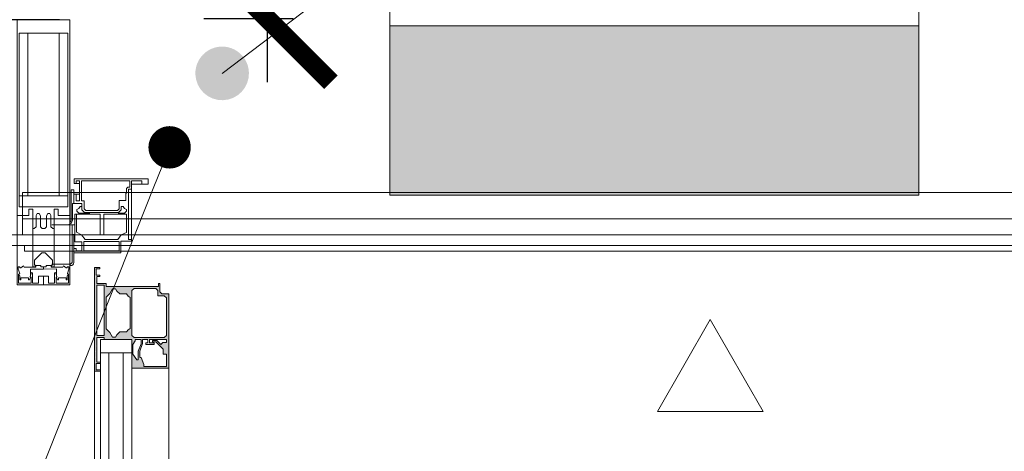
# Model space of a CAD drawing. Header units: millimetres. Extents: x -173851 to 481338, y -267897 to -21875.
# Tile 66 of 126: x -10592 to -9661, y -106247 to -105840. Entities that reach past the tile are written whole.
import ezdxf
from ezdxf import colors
from ezdxf.entities.mleader import LeaderData, LeaderLine
from ezdxf.math import Vec2, Vec3

# ---------------------------------------------------------------- set-up
doc = ezdxf.new("R2010")
doc.units = ezdxf.units.MM
doc.linetypes.add('-D1-02х01', pattern=[3, 2, -1])
doc.linetypes.add('ADSK_Скрыто', pattern=[6, 3, -3])
doc.layers.get('Defpoints').update_dxf_attribs({"color": 31})
doc.layers.add('_Скрыто_', color=7, linetype='ADSK_Скрыто', lineweight=5, plot=False)
for name, color, linetype, lineweight in [('dim_light', 12, 'Continuous', 9), ('dim_pot', 183, 'Continuous', 9), ('EOM', 1, 'Continuous', 5), ('Opening Swing', 7, '-D1-02х01', 5), ('Panel', 7, 'Continuous', 5), ('Smart-blocks', 1, 'Continuous', 25), ('Воздуховоды', 7, 'Continuous', 18), ('Воздухораспределители', 7, 'Continuous', 18), ('Импосты витража', 7, 'Continuous', 5), ('Панели витража', 7, 'Continuous', 5), ('Сводный потолок_инженерия', 7, 'Continuous', 18), ('Элементы узлов', 7, 'Continuous', 5)]:
    doc.layers.add(name, color=color, linetype=linetype, lineweight=lineweight)
doc.layers.add('EOM vinoski', color=7, linetype='Continuous', lineweight=5, true_color=0x241b00)
doc.styles.add('fl_iso paper', font='isocpeur.ttf', dxfattribs={"width": 0.8, "oblique": 10})
doc.dimstyles.new('In tre 1_75', dxfattribs={"dimtxt": 220, "dimasz": 120, "dimexe": 60, "dimexo": 10, "dimgap": 50, "dimtad": 1, "dimdec": 0, "dimrnd": 5, "dimzin": 0, "dimdsep": 46, "dimtxsty": 'fl_iso paper', "dimblk": 'ARCHTICK', "dimcen": 0, "dimdle": 60, "dimadec": 0, "dimazin": 0, "dimtfac": 1, "dimtdec": 0, "dimtofl": 0, "dimtmove": 1, "dimatfit": 1, "dimfxl": 1, "dimtfill": 1, "dimtolj": 1, "dimtzin": 0, "dimarcsym": 1})

# ---------------------------------------------------------------- blocks, each defined once
blk = doc.blocks.new('_DOT')
at = {"color": 0, "linetype": 'ByBlock'}
blk.add_line((-0.5, 0), (-1, 0), dxfattribs=at)
at = {"color": 0, "linetype": 'ByBlock', "const_width": 0.5}
blk.add_lwpolyline([(-0.25, 0, 1), (0.25, 0, 1)], format="xyb", close=True, dxfattribs=at)
blk = doc.blocks.new('_ArchTick')
at = {"color": 0, "linetype": 'ByBlock', "lineweight": 9, "const_width": 0.15}
blk.add_lwpolyline([(-0.5, -0.5), (0.5, 0.5)], dxfattribs=at)
blk = doc.blocks.new('*D690')
at = {"layer": 'Defpoints', "color": 0, "linetype": 'ByBlock', "transparency": 16777216}
for p in [(-10357.64, -98089.59), (-10234.56, -98089.59), (-10323.44, -105838.79)]:
    blk.add_point(p, dxfattribs=at)
at = {"layer": 'dim_pot', "color": 0, "linetype": 'ByBlock', "lineweight": -2, "transparency": 16777216}
for p, q in [((-10357.64, -105898.79), (-10357.64, -98029.59)), ((-10244.56, -98089.59), (-10417.64, -98089.59)), ((-10333.44, -105838.79), (-10417.64, -105838.79))]:
    blk.add_line(p, q, dxfattribs=at)
at = {"layer": 'dim_pot', "color": 0, "linetype": 'ByBlock', "lineweight": -2, "transparency": 16777216, "xscale": 120, "yscale": 120, "zscale": 120}
for p, rotation in [((-10357.64, -98089.59), 90), ((-10357.64, -105838.79), 270)]:
    blk.add_blockref('_ArchTick', p, dxfattribs=dict(at, rotation=rotation))
at = {"layer": 'dim_pot', "color": 0, "linetype": 'ByBlock', "transparency": 16777216, "insert": (-10517.64, -101964.19), "char_height": 220, "attachment_point": 5, "rotation": 90, "style": 'fl_iso paper', "bg_fill": 3, "box_fill_scale": 1.1, "bg_fill_color": 256, "bg_fill_true_color": 13158600, "bg_fill_transparency": 0}
blk.add_mtext('\\A1;7750', dxfattribs=at)
blk = doc.blocks.new('*D769')
at = {"layer": 'Defpoints', "color": 0, "linetype": 'ByBlock', "transparency": 16777216}
for p in [(-10850.67, -101809.59), (-11483.13, -105839.85), (-10544.19, -105839.85)]:
    blk.add_point(p, dxfattribs=at)
at = {"layer": 'dim_light', "color": 0, "linetype": 'ByBlock', "lineweight": -2, "transparency": 16777216}
for p, q in [((-11483.13, -101749.59), (-11483.13, -105899.85)), ((-10860.67, -101809.59), (-11543.13, -101809.59)), ((-10554.19, -105839.85), (-11543.13, -105839.85))]:
    blk.add_line(p, q, dxfattribs=at)
at = {"layer": 'dim_light', "color": 0, "linetype": 'ByBlock', "lineweight": -2, "transparency": 16777216, "xscale": 120, "yscale": 120, "zscale": 120}
for p, rotation in [((-11483.13, -101809.59), 90), ((-11483.13, -105839.85), 270)]:
    blk.add_blockref('_ArchTick', p, dxfattribs=dict(at, rotation=rotation))
at = {"layer": 'dim_light', "color": 0, "linetype": 'ByBlock', "transparency": 16777216, "insert": (-11643.13, -103824.72), "char_height": 220, "attachment_point": 5, "rotation": 90, "style": 'fl_iso paper', "bg_fill": 3, "box_fill_scale": 1.1, "bg_fill_color": 256, "bg_fill_true_color": 13158600, "bg_fill_transparency": 0}
blk.add_mtext('\\A1;4030', dxfattribs=at)
blk = doc.blocks.new('Реш_Типовая_Вытяжка - Решетка Вытяжная-12472168-План вент_ 3 Корп_ 1 Эт_в осях 5_1_0-13_1_0')
at = {"layer": '_Скрыто_', "color": 1, "true_color": 0xff0000}
blk.add_line((-648, -15.51), (-648, -15.44), dxfattribs=at)
at = {"layer": 'Воздухораспределители', "color": 1, "true_color": 0xff0000}
for p, q in [((-650, 15), (650, 15)), ((-650, 15), (-650, 0)), ((-675, 0), (675, 0)), ((675, -10), (-675, -10)), ((-648, -15.36), (-648, -10)), ((-648, -15.51), (-648, -15.36)), ((-648, -15.36), (648, -15.36)), ((-648, -15.51), (648, -15.51)), ((0, -80), (-50, -166.54)), ((50, -166.54), (0, -80)), ((-50, -166.54), (50, -166.54))]:
    blk.add_line(p, q, dxfattribs=at)
blk = doc.blocks.new('A$C2f9d5261')
at = {"layer": 'Воздуховоды', "color": 1, "true_color": 0xff0000}
for p, q in [((380, -162.98), (1680, -162.98)), ((380, -202.98), (380, -162.98))]:
    blk.add_line(p, q, dxfattribs=at)
at = {"layer": '_Скрыто_', "color": 1, "true_color": 0xff0000}
blk.add_blockref('Реш_Типовая_Вытяжка - Решетка Вытяжная-12472168-План вент_ 3 Корп_ 1 Эт_в осях 5_1_0-13_1_0', (1030, -202.98), dxfattribs=at)
blk = doc.blocks.new('A$Cb248e750')
at = {"layer": 'Smart-blocks', "lineweight": -2, "true_color": 0x40ff00}
blk.add_hatch(color=80, dxfattribs=at).paths.add_polyline_path([(702.04, -6.74), (1202.04, -6.74), (1202.04, -166.68), (702.04, -166.68)])
at = {"layer": 'Smart-blocks', "color": 80, "lineweight": -2, "ltscale": 100, "true_color": 0x40ff00}
blk.add_lwpolyline([(702.04, 333.32), (1202.04, 333.32), (1202.04, -166.68), (702.04, -166.68)], close=True, dxfattribs=at)
blk.add_lwpolyline([(702.04, 333.32), (1202.04, 333.32), (1202.04, -166.68), (702.04, -166.68)], close=True, dxfattribs=at)
blk.add_lwpolyline([(702.04, -6.74), (1202.04, -6.74)], dxfattribs=at)
blk = doc.blocks.new('*U145')
at = {"layer": 'EOM'}
blk.add_hatch(color=0, dxfattribs=at).paths.add_polyline_path([(-16.37, -4.12, 1), (16.37, 4.12, 1)])
at = {"layer": 'EOM', "color": 0}
blk.add_line((294.03, -116.14), (0, 0), dxfattribs=at)
at = {"layer": 'EOM', "color": 0, "ltscale": 100}
blk.add_solid([(294.03, -116.14), (196.21, -101.73), (213.42, -58.88)], dxfattribs=at)
blk = doc.blocks.new('A_PAN_DOR_Структурные - EXT_3_Double_Витраж-4935109-50_AS_Plan_L01_Маркировочный - зависимый 4')
at = {"layer": 'Элементы узлов', "true_color": 0xebebeb}
h = blk.add_hatch(color=7, dxfattribs=at)
h.paths.add_polyline_path([(632.85, 51.77), (632.85, 55.68), (635.53, 62.67), (635.53, 70.87), (634.13, 68.69), (634.13, 62.74), (631.39, 55.6), (631.39, 51.77)])
h.paths.add_polyline_path([(639.4, 49.97), (641.4, 47.97), (641.4, 5.57), (639.4, 3.57), (619, 3.57), (617, 5.57), (617, 10.57), (610.9, 10.57), (608.9, 12.57), (608.9, 47.97), (610.9, 49.97)])
h.paths.add_polyline_path([(641.7, 51.77), (632.85, 51.77), (639.4, 49.97), (624.77, 51.77), (608.9, 51.77), (608.9, 54.67), (612.35, 54.67), (614.23, 56.55), (618, 52.77), (618.78, 53.99), (612.03, 60.74), (612.03, 65.56), (608.9, 65.56), (608.9, 77.27), (630.2, 77.27), (630.2, 75.32), (632.88, 68.69), (636.86, 70.87), (640.64, 65.49), (640.64, 56.56), (638.55, 52.93)])
h.paths.add_polyline_path([(674.7, 49.77), (667.7, 49.77), (667.7, 51.77), (641.7, 51.77), (641.7, 78.77), (606.7, 78.77), (606.7, 8.77), (613.2, 8.77), (615.2, 6.77), (615.2, -1.23), (616.49, 1.77), (665.7, 1.77), (665.7, -1.23), (674.7, -1.23), (674.7, 0.57), (667.7, 0.57), (667.7, 47.97), (674.7, 47.97)])
h.paths.add_polyline_path([(676.7, 81.77), (671.2, 81.77), (675.2, 80.47), (674.7, 49.77)])
h.paths.add_polyline_path([(676.7, -16.23), (675.2, -8.93), (675.2, -14.93), (671.69, -16.23)])
h.paths.add_polyline_path([(676.7, 81.77), (674.7, 47.97), (674.7, 0.57), (676.7, -16.23)])
h.paths.add_polyline_path([(628.44, 56.51), (620.33, 56.51), (620.33, 55.03), (624.77, 55.03)])
h.paths.add_polyline_path([(659.78, 49.45), (662.27, 45.19), (665.7, 41.66), (665.7, 11.77), (662.27, 8.23), (659.78, 3.97), (656.88, 3.97), (652.92, 8.78), (646.49, 8.78), (643.2, 12.07), (643.2, 41.35), (646.49, 44.64), (652.92, 44.64), (656.88, 49.45)])
at = {"layer": 'Opening Swing'}
blk.add_arc((649, -18), 1001.8, 87.72885, 180, dxfattribs=at)
at = {"layer": 'Panel'}
for p, q in [((696.5, -21), (696.5, -30)), ((699.5, -19.5), (698, -21)), ((698, -21), (698, -56.5)), ((717, -19.5), (699.5, -19.5)), ((696.5, -30), (652, -30)), ((652, -30), (652, -41)), ((653.44, -40.8), (653.44, -32)), ((653.44, -32), (687.04, -32)), ((687.04, -32), (687.04, -40.8)), ((688.84, -31.93), (694.22, -31.93)), ((688.84, -40.52), (688.84, -31.93)), ((694.22, -31.93), (694.22, -34.3)), ((694.22, -34.3), (696.5, -34.3)), ((696.5, -30), (696.5, -47.41)), ((652, -41), (642, -41)), ((642, -41), (642, -95)), ((644.74, -42.5), (642, -42.5)), ((644.74, -90.2), (644.74, -42.5)), ((654.74, -42.5), (651.73, -46.96)), ((687.04, -40.8), (653.44, -40.8)), ((685.54, -42.5), (654.74, -42.5)), ((689.04, -46.96), (685.54, -42.5)), ((695.54, -40.52), (688.84, -40.52)), ((695.54, -40.52), (695.54, -56.5)), ((651.73, -46.96), (646.63, -49.36)), ((646.63, -49.36), (646.63, -66.6)), ((668, -46.96), (651.73, -46.96)), ((668, -66.6), (668, -46.96)), ((689.04, -46.96), (671.61, -46.96)), ((671.61, -66.69), (671.61, -46.96)), ((693.75, -49.46), (689.04, -46.96)), ((693.75, -66.69), (693.75, -49.46)), ((698, -47.41), (695.54, -47.41)), ((695.54, -56.5), (695.54, -66.69)), ((717, -56.5), (695.54, -56.5)), ((698.82, -57.82), (697.5, -61)), ((697.5, -76.5), (697.5, -61)), ((698.82, -57.82), (702, -56.5)), ((699, -89.5), (699, -61)), ((646.61, -69.37), (648.49, -67.5)), ((646.61, -70.85), (646.61, -69.37)), ((648.55, -71.76), (646.61, -70.85)), ((646.63, -66.6), (668, -66.6)), ((648.49, -67.5), (654.1, -67.5)), ((649.73, -73.8), (648.55, -71.76)), ((651.6, -73.8), (649.73, -73.8)), ((654.1, -68.1), (651.6, -70.6)), ((651.6, -70.6), (651.6, -73.8)), ((655.17, -70), (653.54, -71.63)), ((653.54, -71.63), (653.54, -79.5)), ((654.1, -66.6), (654.1, -68.1)), ((654.1, -68.1), (681.61, -68.1)), ((685.11, -70), (655.17, -70)), ((681.61, -66.69), (671.61, -66.69)), ((681.61, -66.69), (695.54, -66.69)), ((681.61, -68.1), (681.61, -66.69)), ((691.75, -67.5), (681.61, -67.5)), ((681.61, -68.1), (686.14, -68.1)), ((685.11, -70), (686.74, -71.63)), ((686.14, -68.1), (688.64, -70.6)), ((686.74, -79.2), (686.74, -71.63)), ((688.64, -70.6), (688.64, -73.8)), ((688.64, -73.8), (688.64, -76.5)), ((688.64, -73.8), (690.51, -73.8)), ((690.51, -73.8), (691.69, -71.76)), ((691.69, -71.76), (693.63, -70.85)), ((693.63, -69.37), (691.75, -67.5)), ((693.63, -70.85), (693.63, -69.37)), ((647.24, -79.5), (647.24, -86)), ((647.24, -79.5), (653.54, -79.5)), ((689.04, -79.2), (686.74, -79.2)), ((688.64, -76.5), (697.5, -76.5)), ((689.04, -97.98), (689.04, -79.2)), ((691, -79.27), (694.04, -79.27)), ((691, -85.5), (691, -79.27)), ((694.04, -85.5), (694.04, -79.27)), ((696.5, -85.5), (696.5, -76.5)), ((644.74, -90.2), (642, -90.2)), ((643.45, -91.88), (643.45, -97.98)), ((645.22, -91.88), (643.45, -91.88)), ((646.44, -90.66), (645.22, -91.88)), ((647.24, -86), (646.44, -86.8)), ((646.44, -86.8), (646.44, -90.66)), ((691, -95.5), (691, -85.5)), ((691, -85.5), (696.5, -85.5)), ((696.5, -85.5), (696.5, -89.5)), ((696.5, -89.5), (699, -89.5)), ((642, -95), (626, -95)), ((626, -95), (626, -100)), ((626, -100), (696, -100)), ((632, -98), (632, -95)), ((642, -98), (632, -98)), ((642, -95), (642, -98)), ((643.45, -97.98), (689.04, -97.98)), ((691, -95.5), (691, -97.98)), ((696, -95.5), (691, -95.5)), ((694.04, -97.98), (691, -97.98)), ((694.04, -95.5), (694.04, -97.98)), ((696, -100), (696, -95.5))]:
    blk.add_line(p, q, dxfattribs=at)
for centre, start in [((699.5, -21), 90), ((702, -61), 135)]:
    blk.add_arc(centre, 3, start, 180, dxfattribs=at)
at = {"layer": 'Элементы узлов'}
for p, q in [((641.7, 898.77), (641.7, 64.27)), ((649.7, 64.27), (649.7, 898.77)), ((663.2, 898.77), (663.2, 64.27)), ((671.2, 64.27), (671.2, 898.77)), ((606.7, 887.77), (606.7, 78.77)), ((641.7, 78.77), (641.7, 887.77)), ((671.2, 884.77), (671.2, 81.77)), ((676.7, 81.77), (676.7, 884.77)), ((641.7, 78.77), (606.7, 78.77)), ((606.7, 78.77), (606.7, 8.77)), ((608.9, 65.56), (608.9, 77.27)), ((608.9, 77.27), (630.2, 77.27)), ((630.2, 77.27), (630.2, 75.32)), ((630.2, 75.32), (632.88, 68.69)), ((641.7, 51.77), (641.7, 78.77)), ((676.7, 81.77), (671.2, 81.77)), ((671.2, 81.77), (671.2, 80.47)), ((671.2, 64.27), (671.2, 80.47)), ((671.2, 80.47), (675.2, 80.47)), ((675.2, 74.47), (671.2, 74.47)), ((671.2, 74.47), (671.2, 73.13)), ((675.2, 80.47), (675.2, 74.47)), ((676.7, -16.23), (676.7, 81.77)), ((612.03, 65.56), (608.9, 65.56)), ((612.03, 60.74), (612.03, 65.56)), ((632.88, 68.69), (634.13, 68.69)), ((634.13, 68.69), (634.13, 62.74)), ((635.53, 62.67), (635.53, 70.87)), ((635.53, 70.87), (636.86, 70.87)), ((636.86, 70.87), (640.64, 65.49)), ((640.64, 65.49), (640.64, 56.56)), ((671.2, 73.13), (674.7, 73.13)), ((674.7, 73.13), (674.7, 49.77)), ((618.78, 53.99), (612.03, 60.74)), ((612.35, 54.67), (614.23, 56.55)), ((614.23, 56.55), (618, 52.77)), ((628.44, 56.51), (620.33, 56.51)), ((620.33, 56.51), (620.33, 55.03)), ((628.44, 55.03), (628.44, 56.51)), ((634.13, 62.74), (631.39, 55.6)), ((632.85, 55.68), (635.53, 62.67)), ((640.64, 56.56), (638.55, 52.93)), ((641.7, 64.27), (649.7, 64.27)), ((671.2, 64.27), (641.7, 64.27)), ((641.7, 64.27), (641.7, 51.77)), ((663.2, 64.27), (671.2, 64.27)), ((671.2, 51.77), (671.2, 64.27)), ((608.9, 51.77), (608.9, 54.67)), ((608.9, 54.67), (612.35, 54.67)), ((624.77, 51.77), (608.9, 51.77)), ((608.9, 47.97), (610.9, 49.97)), ((608.9, 12.57), (608.9, 47.97)), ((610.9, 49.97), (639.4, 49.97)), ((618, 52.77), (622.17, 52.77)), ((622.17, 53.99), (618.78, 53.99)), ((620.33, 55.03), (624.77, 55.03)), ((622.17, 52.77), (622.17, 53.99)), ((624.77, 55.03), (624.77, 51.77)), ((626.39, 51.77), (626.39, 55.03)), ((626.39, 55.03), (628.44, 55.03)), ((631.39, 51.77), (626.39, 51.77)), ((631.39, 55.6), (631.39, 51.77)), ((632.85, 51.77), (632.85, 55.68)), ((638.55, 51.77), (632.85, 51.77)), ((638.55, 52.93), (638.55, 51.77)), ((639.4, 49.97), (641.4, 47.97)), ((641.4, 47.97), (641.4, 5.57)), ((641.7, 51.77), (671.2, 51.77)), ((667.7, 51.77), (641.7, 51.77)), ((652.92, 44.64), (655.72, 47.44)), ((655.72, 47.44), (656.88, 49.45)), ((656.88, 49.45), (659.78, 49.45)), ((659.78, 49.45), (662.27, 45.19)), ((667.7, 49.77), (667.7, 51.77)), ((674.7, 49.77), (667.7, 49.77)), ((667.7, 0.57), (667.7, 47.97)), ((667.7, 47.97), (674.7, 47.97)), ((674.7, 47.97), (674.7, 0.57)), ((643.2, 41.35), (645.13, 42.71)), ((643.2, 12.07), (643.2, 41.35)), ((645.13, 42.71), (646.49, 44.64)), ((646.49, 44.64), (652.92, 44.64)), ((662.27, 45.19), (665.7, 41.66)), ((665.7, 41.66), (665.7, 11.77)), ((610.9, 10.57), (608.9, 12.57)), ((617, 10.57), (610.9, 10.57)), ((617, 5.57), (617, 10.57)), ((645.13, 10.71), (643.2, 12.07)), ((646.49, 8.78), (645.13, 10.71)), ((665.7, 11.77), (662.27, 8.23)), ((606.7, 8.77), (613.2, 8.77)), ((613.2, 8.77), (615.2, 6.77)), ((615.2, 6.77), (615.2, -1.23)), ((616.49, -1.23), (616.49, 1.77)), ((616.49, 1.77), (665.7, 1.77)), ((619, 3.57), (617, 5.57)), ((639.4, 3.57), (619, 3.57)), ((641.4, 5.57), (639.4, 3.57)), ((652.92, 8.78), (646.49, 8.78)), ((655.72, 5.98), (652.92, 8.78)), ((656.88, 3.97), (655.72, 5.98)), ((659.78, 3.97), (656.88, 3.97)), ((662.27, 8.23), (659.78, 3.97)), ((665.7, 1.77), (665.7, -1.23)), ((674.7, 0.57), (667.7, 0.57)), ((615.2, -1.23), (616.49, -1.23)), ((665.7, -1.23), (674.7, -1.23)), ((674.7, -7.63), (671.7, -7.63)), ((671.7, -7.63), (671.7, -8.93)), ((671.7, -8.93), (675.2, -8.93)), ((674.7, -1.23), (674.7, -7.63)), ((675.2, -8.93), (675.2, -14.93)), ((675.2, -14.93), (671.69, -14.93)), ((671.69, -14.93), (671.69, -16.23)), ((671.69, -16.23), (676.7, -16.23))]:
    blk.add_line(p, q, dxfattribs=at)
blk = doc.blocks.new('Rectangular Mullion - 50Wx250H-V11-50_AS_Plan_L01_Маркировочный - зависимый 4')
at = {"layer": 'Элементы узлов'}
for p, q in [((-25, 65.25), (-25, 250)), ((-25, 250), (0, 250)), ((25, 250), (0, 250)), ((25, 65.25), (25, 250)), ((-23, 237.3), (0, 237.3)), ((-23, 237.3), (-23, 73.55)), ((-14.9, 83.95), (-14.9, 237.3)), ((23, 237.3), (0, 237.3)), ((14.9, 83.95), (14.9, 237.3)), ((23, 237.3), (23, 73.55)), ((0, 83.95), (-23, 83.95)), ((0, 83.95), (23, 83.95)), ((-14, 65.25), (-25, 65.25)), ((-0.5, 73.55), (-23, 73.55)), ((-14, 71.25), (-14, 65.25)), ((-10, 71.25), (-14, 71.25)), ((-10, 53), (-10, 71.25)), ((-7.04, 65.22), (-5.87, 67.25)), ((-7.04, 65.22), (-7.04, 54.66)), ((-4.13, 67.25), (-5.87, 67.25)), ((-4.13, 67.25), (-2.92, 65.06)), ((0.5, 73.55), (23, 73.55)), ((4.13, 67.25), (2.92, 65.06)), ((4.13, 67.25), (5.87, 67.25)), ((7.04, 65.22), (5.87, 67.25)), ((7.04, 65.22), (7.04, 54.66)), ((10, 71.25), (14, 71.25)), ((10, 53), (10, 71.25)), ((14, 71.25), (14, 65.25)), ((14, 65.25), (25, 65.25)), ((-2.92, 65.06), (-2.92, 54.62)), ((2.92, 65.06), (2.92, 54.62)), ((-8.7, 53), (-10, 53)), ((-10, 53), (-10, 17)), ((-8.7, 53), (-7.04, 54.66)), ((-1.3, 53), (-2.92, 54.62)), ((0, 53), (-1.3, 53)), ((0, 53), (1.3, 53)), ((1.3, 53), (2.92, 54.62)), ((8.7, 53), (7.04, 54.66)), ((8.7, 53), (10, 53)), ((10, 53), (10, 17)), ((-8.5, 22.99), (-1.51, 29.98)), ((-1.51, 29.98), (0, 29.98)), ((1.51, 29.98), (0, 29.98)), ((8.5, 22.99), (1.51, 29.98)), ((-8.5, 18.46), (-8.5, 22.99)), ((8.5, 18.46), (8.5, 22.99)), ((-23.85, 14.57), (-25, 14.23)), ((-25, 0), (-25, 14.23)), ((-22.32, 17), (-23.85, 17)), ((-23.85, 17), (-23.85, 14.57)), ((-22.52, 10.58), (-23.85, 14.57)), ((-22.52, 10.58), (-23.7, 9.89)), ((-23.7, 1.3), (-23.7, 9.89)), ((-23.23, 10.16), (-22.5, 7.97)), ((-22.32, 17), (-22.32, 16.02)), ((-22.32, 16.02), (-21.33, 16.02)), ((-19, 17.65), (-21.33, 16.02)), ((-18.37, 16.6), (-19, 17.65)), ((-7.38, 16.6), (-18.37, 16.6)), ((-12.7, 7.62), (-11.34, 11.4)), ((-12.2, 9.01), (-12.2, 14.8)), ((-12.2, 14.8), (0, 14.8)), ((-10.5, 11.23), (-11.26, 11.4)), ((-10.5, 1.5), (-10.5, 11.23)), ((-10, 17), (-7.5, 17)), ((-7.5, 18.46), (-8.5, 18.46)), ((-7.5, 17), (-7.5, 18.46)), ((-7.38, 18), (-7.38, 16.6)), ((-2.63, 18), (-7.38, 18)), ((-2.63, 18), (-2.63, 16.83)), ((-2.63, 16.83), (0, 16.83)), ((2.63, 16.83), (0, 16.83)), ((0, 14.8), (0, 16.83)), ((0, 14.8), (0, 16.83)), ((12.2, 14.8), (0, 14.8)), ((2.63, 18), (2.63, 16.83)), ((2.63, 18), (7.38, 18)), ((7.38, 18), (7.38, 16.6)), ((7.38, 16.6), (18.37, 16.6)), ((7.5, 18.46), (8.5, 18.46)), ((7.5, 17), (7.5, 18.46)), ((10, 17), (7.5, 17)), ((10.5, 11.23), (11.26, 11.4)), ((10.5, 1.5), (10.5, 11.23)), ((12.7, 7.62), (11.34, 11.4)), ((12.2, 9.01), (12.2, 14.8)), ((18.37, 16.6), (19, 17.65)), ((19, 17.65), (21.33, 16.02)), ((22.32, 16.02), (21.33, 16.02)), ((22.32, 17), (22.32, 16.02)), ((22.32, 17), (23.85, 17)), ((23.23, 10.16), (22.5, 7.97)), ((22.52, 10.58), (23.85, 14.57)), ((22.52, 10.58), (23.7, 9.89)), ((23.7, 1.3), (23.7, 9.89)), ((23.85, 17), (23.85, 14.57)), ((23.85, 14.57), (25, 14.23)), ((25, 0), (25, 14.23)), ((-23.7, 1.3), (-11.8, 1.3)), ((-22.5, 7.97), (-22.5, 4.5)), ((-21.3, 4.5), (-22.5, 4.5)), ((-21.3, 4.5), (-21.3, 6.5)), ((-21.3, 6.5), (-14.2, 6.5)), ((-14.2, 6.5), (-14.2, 4.5)), ((-13.17, 4.5), (-14.2, 4.5)), ((-13.17, 4.5), (-12.2, 7.21)), ((-12.7, 7.62), (-11.8, 6.89)), ((-11.8, 1.3), (-11.8, 6.89)), ((-4.8, 1.5), (-10.5, 1.5)), ((0, 8), (-4.8, 8)), ((-4.8, 1.5), (-4.8, 8)), ((0, 0), (0, 8)), ((0, 8), (4.8, 8)), ((0, 0), (0, 8)), ((4.8, 1.5), (4.8, 8)), ((4.8, 1.5), (10.5, 1.5)), ((12.7, 7.62), (11.8, 6.89)), ((11.8, 1.3), (11.8, 6.89)), ((23.7, 1.3), (11.8, 1.3)), ((13.17, 4.5), (12.2, 7.21)), ((13.17, 4.5), (14.2, 4.5)), ((21.3, 6.5), (14.2, 6.5)), ((14.2, 6.5), (14.2, 4.5)), ((21.3, 4.5), (21.3, 6.5)), ((21.3, 4.5), (22.5, 4.5)), ((22.5, 7.97), (22.5, 4.5)), ((-25, 0), (0, 0)), ((25, 0), (0, 0))]:
    blk.add_line(p, q, dxfattribs=at)
for centre, start, end in [((-0.5, 73.05), 360, 90), ((0.5, 73.05), 90, 180)]:
    blk.add_arc(centre, 0.5, start, end, dxfattribs=at)
blk = doc.blocks.new('Rectangular Mullion - R_StandardFrame_50Wx250H-4576218-50_AS_Plan_L01_Маркировочный - зависимый 4')
at = {"layer": 'Импосты витража', "lineweight": 9}
for p, q in [((-25, -250), (-25, 0)), ((-25, 0), (25, 0)), ((25, 0), (25, -250)), ((25, -250), (-25, -250))]:
    blk.add_line(p, q, dxfattribs=at)
blk = doc.blocks.new('RST_AR_KMN_R22_SLB_FCD_rvt-1-50_AS_Plan_L01_Маркировочный - зависимый 4')
at = {"layer": 'Импосты витража', "lineweight": 5, "rotation": 0.001808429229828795}
blk.add_blockref('Rectangular Mullion - 50Wx250H-V11-50_AS_Plan_L01_Маркировочный - зависимый 4', (75983.67, 32628.13), dxfattribs=at)
at = {"layer": 'Импосты витража', "lineweight": 5, "extrusion": (0, 0, -1), "rotation": 179.9981915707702}
blk.add_blockref('Rectangular Mullion - R_StandardFrame_50Wx250H-4576218-50_AS_Plan_L01_Маркировочный - зависимый 4', (-75983.67, 32628.13), dxfattribs=at)
at = {"layer": 'Панели витража', "lineweight": 5, "rotation": 180.0018084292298}
blk.add_blockref('A_PAN_DOR_Структурные - EXT_3_Double_Витраж-4935109-50_AS_Plan_L01_Маркировочный - зависимый 4', (76708.67, 32628.15), dxfattribs=at)

msp = doc.modelspace()

# ---------------------------------------------------------------- dimensions: what is measured, and where the dimension line sits
at = {"layer": 'dim_pot', "linetype": 'ByBlock'}
dim = msp.add_linear_dim(base=(-10357.64, -98089.59), p1=(-10323.44, -105838.79), p2=(-10234.56, -98089.59), angle=90, dimstyle='In tre 1_75', dxfattribs=at)
dim.commit()
dim.dimension.update_dxf_attribs({"geometry": '*D690', "text_midpoint": (-10517.64, -101964.19)})

# ---------------------------------------------------------------- leaders
at = {"layer": 'EOM vinoski', "linetype": 'ByBlock', "lineweight": 0}
ml = msp.add_multileader_mtext('Standard', dxfattribs=at)
ml.set_content('Эл. вывод для подключения портала', color=256, style='fl_iso paper')
ml.set_leader_properties(lineweight=5)
ml.set_arrow_properties(name='DOT')
ml.build(insert=Vec2(0, 0))
ml.multileader.update_dxf_attribs({"has_dogleg": 0, "text_left_attachment_type": 6, "text_right_attachment_type": 6, "dogleg_length": 0.5, "arrow_head_size": 40, "scale": 40})
ctx = ml.context
ctx.base_point, ctx.scale, ctx.char_height, ctx.arrow_head_size, ctx.landing_gap_size, ctx.plane_origin = Vec3(-10442.64, -107617.51), 40, 160, 40, 80, Vec3(-17468.75, -106718.09)
ctx.left_attachment, ctx.right_attachment = 6, 6
notes = []
notes.append((ctx, [(0, (1, 1, 0), (-7277.18, -107617.51), (-1, 0), 20, [(2, [(-6637.11, -105960.22)], 0, [])])]))
ctx.mtext.insert, ctx.mtext.width, ctx.mtext.defined_height, ctx.mtext.line_spacing_factor, ctx.mtext.flow_direction = Vec3(-10362.64, -107409.51), 3076.5616, 629.68, 0.9, 5
ctx.mtext.has_bg_fill, ctx.mtext.bg_color, ctx.mtext.bg_scale_factor, ctx.mtext.bg_transparency, ctx.mtext.use_window_bg_color = 1, -1027028792, 1.5, 0, 1
for ctx, leaders in notes:
    for number, flags, end, landing, length, lines in leaders:
        leader = LeaderData()
        leader.index, (leader.has_last_leader_line, leader.has_dogleg_vector, leader.attachment_direction) = number, flags
        leader.last_leader_point, leader.dogleg_vector, leader.dogleg_length = Vec3(end), Vec3(landing), length
        for number, points, colour, breaks in lines:
            line = LeaderLine()
            line.index, line.vertices, line.color, line.breaks = number, Vec3.list(points), colors.encode_raw_color(colour), breaks
            leader.lines.append(line)
        ctx.leaders.append(leader)

# ---------------------------------------------------------------- next in the draw order: block references
at = {"layer": 'EOM', "xscale": -1.5, "yscale": 1.5, "zscale": 1.5, "rotation": 195.6095025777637}
msp.add_blockref('*U145', (-10400.4, -105890.43), dxfattribs=at)

# ---------------------------------------------------------------- next in the draw order: dimensions: what is measured, and where the dimension line sits
at = {"layer": 'dim_light', "linetype": 'ByBlock'}
dim = msp.add_linear_dim(base=(-11483.13, -105839.85), p1=(-10850.67, -101809.59), p2=(-10544.19, -105839.85), angle=90, dimstyle='In tre 1_75', dxfattribs=at)
dim.commit()
dim.dimension.update_dxf_attribs({"geometry": '*D769', "text_midpoint": (-11643.13, -103824.72)})

# ---------------------------------------------------------------- next in the draw order: block references
at = {"lineweight": 5}
msp.add_blockref('RST_AR_KMN_R22_SLB_FCD_rvt-1-50_AS_Plan_L01_Маркировочный - зависимый 4', (-86552.85, -138717.98), dxfattribs=at)
at = {"layer": 'Сводный потолок_инженерия', "linetype": 'ByBlock'}
for name, p in [('A$Cb248e750', (-10944.13, -105838.79)), ('A$C2f9d5261', (-10969.19, -105839.87))]:
    msp.add_blockref(name, p, dxfattribs=at)

# ---------------------------------------------------------------- next in the draw order: leaders
at = {"layer": 'EOM vinoski', "linetype": 'ByBlock', "lineweight": 0}
ml = msp.add_multileader_mtext('Standard', dxfattribs=at)
ml.set_content('Эл. вывод для подключения тепловой завесы ', color=256, style='fl_iso paper')
ml.set_leader_properties(lineweight=5)
ml.set_arrow_properties(name='DOT')
ml.build(insert=Vec2(0, 0))
ml.multileader.update_dxf_attribs({"has_dogleg": 0, "text_left_attachment_type": 6, "text_right_attachment_type": 6, "dogleg_length": 0.5, "arrow_head_size": 40, "scale": 40})
ctx = ml.context
ctx.base_point, ctx.scale, ctx.char_height, ctx.arrow_head_size, ctx.landing_gap_size, ctx.plane_origin = Vec3(-13500.36, -107617.51), 40, 160, 40, 80, Vec3(-21281.66, -106718.09)
ctx.left_attachment, ctx.right_attachment = 6, 6
notes = []
notes.append((ctx, [(0, (1, 1, 0), (-11090.1, -107617.51), (-1, 0), 20, [(2, [(-10450.03, -105960.22)], 0, [])])]))
ctx.mtext.insert, ctx.mtext.width, ctx.mtext.defined_height, ctx.mtext.line_spacing_factor, ctx.mtext.flow_direction = Vec3(-13420.36, -107425.51), 3076.5616, 629.68, 0.9, 5
ctx.mtext.has_bg_fill, ctx.mtext.bg_color, ctx.mtext.bg_scale_factor, ctx.mtext.bg_transparency, ctx.mtext.use_window_bg_color = 1, -1027028792, 1.5, 0, 1
for ctx, leaders in notes:
    for number, flags, end, landing, length, lines in leaders:
        leader = LeaderData()
        leader.index, (leader.has_last_leader_line, leader.has_dogleg_vector, leader.attachment_direction) = number, flags
        leader.last_leader_point, leader.dogleg_vector, leader.dogleg_length = Vec3(end), Vec3(landing), length
        for number, points, colour, breaks in lines:
            line = LeaderLine()
            line.index, line.vertices, line.color, line.breaks = number, Vec3.list(points), colors.encode_raw_color(colour), breaks
            leader.lines.append(line)
        ctx.leaders.append(leader)

doc.saveas('drawing.dxf')
